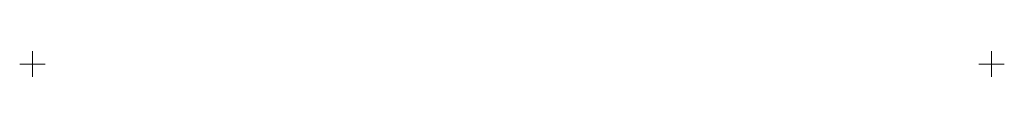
# Model space of a CAD drawing. Header units: millimetres. Extents: x -21 to 749, y 430 to 450.
import ezdxf

# ---------------------------------------------------------------- set-up
doc = ezdxf.new("R2010")
doc.units = ezdxf.units.MM
doc.layers.add('ref', color=4, linetype='Continuous', lineweight=5)

# ---------------------------------------------------------------- blocks, each defined once
blk = doc.blocks.new('AU16-s')
at = {"layer": 'ref'}
for p, q in [((0, -10), (0, 10)), ((750, -10), (750, 10)), ((10, 0), (-10, 0)), ((760, 0), (740, 0))]:
    blk.add_line(p, q, dxfattribs=at)

msp = doc.modelspace()

# ---------------------------------------------------------------- block references
msp.add_blockref('AU16-s', (-10.75, 439.67))

doc.saveas('drawing.dxf')
